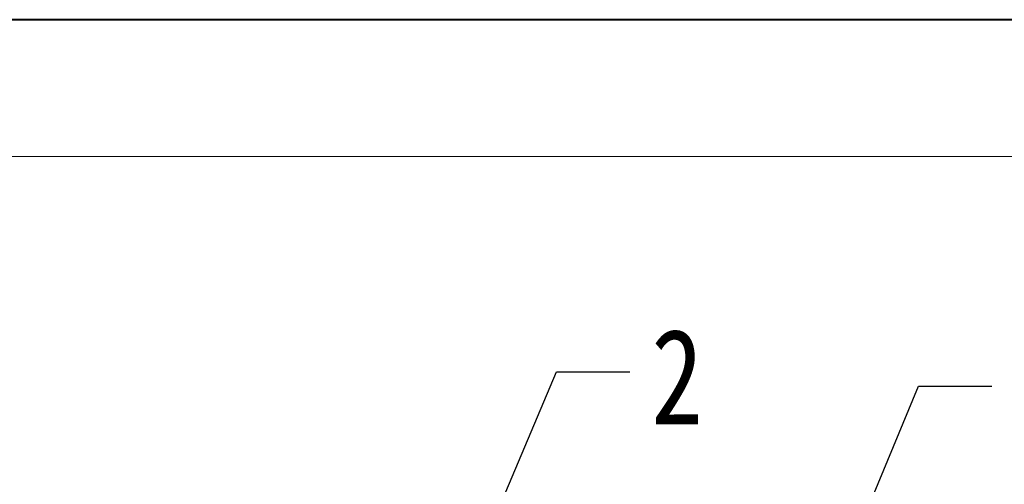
# Model space of a CAD drawing. Header units: millimetres. Extents: x 1675 to 3137, y 343 to 1376.
# Tile 72 of 84: x 2653 to 2778, y 1317 to 1376. Entities that reach past the tile are written whole.
import ezdxf

# ---------------------------------------------------------------- set-up
doc = ezdxf.new("R2010")
doc.units = ezdxf.units.MM
doc.styles.get("Standard").update_dxf_attribs({"font": '仿宋_GB2312.ttf', "width": 0.8})
doc.dimstyles.new('ISO-25.1', dxfattribs={"dimtxt": 6, "dimasz": 5, "dimexe": 3.5, "dimexo": 0.625, "dimgap": 1.5, "dimtad": 1, "dimtoh": 1, "dimtxsty": 'Standard', "dimcen": 2.5, "dimadec": 0, "dimazin": 0, "dimtfac": 1, "dimtmove": 0, "dimatfit": 3, "dimfxl": 0, "dimarcsym": 0})

msp = doc.modelspace()

# ---------------------------------------------------------------- linework, layer by layer
at = {"color": 7, "lineweight": 40}
msp.add_line((3135.335, 1376.056), (1674.507, 1376.056), dxfattribs=at)
at = {"color": 7, "lineweight": 13}
msp.add_line((3117.944, 1358.665), (1761.462, 1358.665), dxfattribs=at)

# ---------------------------------------------------------------- texts
at = {"color": 5, "lineweight": 9, "insert": (2733.071, 1336.787), "char_height": 12.1, "width": 1.815, "attachment_point": 1}
msp.add_mtext('2', dxfattribs=at)

# ---------------------------------------------------------------- leaders
at = {"color": 5, "lineweight": 9}
for points in [[(2707.131, 1298.406), (2721.024, 1331.342), (2730.349, 1331.342)], [(2746.321, 1279.567), (2767.034, 1329.532), (2776.359, 1329.532)]]:
    msp.add_leader(points, dimstyle='ISO-25.1', override={"dimgap": 1.5, "dimtad": 0, "dimldrblk": 'Dot'}, dxfattribs=at)

doc.saveas('drawing.dxf')
